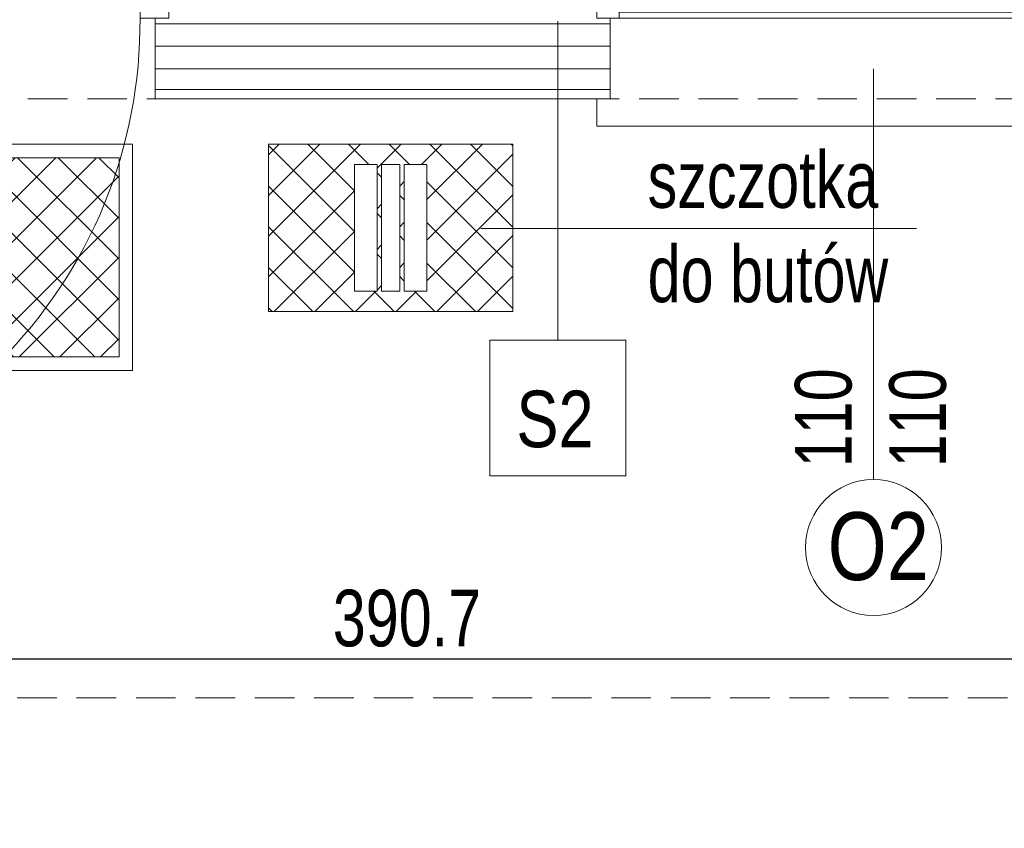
# Model space of a CAD drawing. Header units: inches. Extents: x 53216 to 117387, y -66787 to -22834.
# Tile 226 of 256: x 53934 to 54151, y -24627 to -24448. Entities that reach past the tile are written whole.
import ezdxf
from ezdxf.enums import TextEntityAlignment as Align

# ---------------------------------------------------------------- set-up
doc = ezdxf.new("R2010")
doc.units = ezdxf.units.IN
doc.header["$MEASUREMENT"] = 0
doc.linetypes.add('HIDDEN', pattern=[0.375, 0.25, -0.125])
doc.layers.get('0').update_dxf_attribs({"lineweight": 0})
doc.layers.get('Defpoints').update_dxf_attribs({"lineweight": 0})
for name, color, linetype, lineweight in [('05-wymiary', 30, 'Continuous', 0), ('08a-opisy dodatkowe', 33, 'Continuous', 0), ('13a-opisy przekrój', 63, 'Continuous', 5), ('16a-elew.cienka', 251, 'Continuous', 0), ('p-- ocieplenie-w.zew', 77, 'Continuous', 0), ('p--dach', 2, 'Continuous', 30), ('p--drzwi', 125, 'Continuous', 0), ('p--okna', 153, 'Continuous', 0), ('p--opis okna', 181, 'Continuous', 0), ('p--płyta GK', 2, 'Continuous', 0), ('p--wymiary-1-50', 5, 'Continuous', 0), ('p--ściana szkielet', 64, 'Continuous', 0)]:
    doc.layers.add(name, color=color, linetype=linetype, lineweight=lineweight)
doc.styles.add('1-100', font='arial.ttf', dxfattribs={"width": 0.75, "height": 18})
doc.styles.add('1-50', font='arial.ttf', dxfattribs={"width": 0.75, "height": 12.5})
doc.styles.get("Standard").update_dxf_attribs({"font": 'arial.ttf', "width": 0.75})
doc.linetypes.add('BATTING', pattern='A,0.0001,-0.1,[134,ltypeshp.shx,S=0.1,R=0,X=-0.1,Y=0],-0.2,[134,ltypeshp.shx,S=0.1,R=180,X=0.1,Y=0],-0.1', length=0.4001)
doc.dimstyles.new('1-50', dxfattribs={"dimtxt": 12.5, "dimasz": 5, "dimexe": 5, "dimexo": 5, "dimgap": 0.09, "dimtad": 0, "dimdsep": 46, "dimtxsty": '1-50', "dimblk": 'OBLIQUE', "dimcen": 0.09, "dimadec": 0, "dimazin": 0, "dimtfac": 1, "dimtdec": 4, "dimtix": 1, "dimtmove": 2, "dimatfit": 3, "dimldrblk": 'OBLIQUE', "dimfxl": 5, "dimfxlon": 1, "dimtvp": 0.7, "dimtolj": 1, "dimtzin": 0, "dimarcsym": 0})

# ---------------------------------------------------------------- blocks, each defined once
blk = doc.blocks.new('drzwi-90-100')
for p, q in [((10.1, 87.38), (5.05, 87.38)), ((5.05, 87.38), (5.05, 2.53)), ((10.1, 2.53), (10.1, 87.38)), ((5.05, 2.53), (0, 2.53)), ((0, 2.53), (0, -2.53)), ((5.05, -2.53), (5.05, 2.53)), ((5.05, 2.53), (10.1, 2.53)), ((100, 2.53), (94.95, 2.53)), ((94.95, 2.53), (94.95, -2.53)), ((100, -2.53), (100, 2.53)), ((0, -2.53), (5.05, -2.53)), ((94.95, -2.53), (100, -2.53))]:
    blk.add_line(p, q)
blk.add_arc((10.8, 3.23), 84.15, 359.5233, 90.4767)
blk = doc.blocks.new('okno-110-szalówka')
at = {"linetype": 'Continuous', "ltscale": 35}
for p, q in [((0, 45.75), (110, 45.75)), ((-3, -10), (113, -10))]:
    blk.add_line(p, q, dxfattribs=at)
for p, q in [((0, 45.75), (0, 39.75)), ((110, 39.75), (110, 45.75)), ((3, 39.75), (3, 21.95)), ((107, 21.95), (107, 39.75)), ((5, 21.95), (0, 21.95)), ((0, 21.95), (0, 16.95)), ((0, 21.95), (0, 0)), ((105, 21.95), (5, 21.95)), ((5, 16.95), (5, 21.95)), ((110, 21.95), (105, 21.95)), ((105, 21.95), (105, 16.95)), ((110, 0), (110, 21.95)), ((110, 16.95), (110, 21.95)), ((5, 20.61), (105, 20.61)), ((5, 18.45), (105, 18.45)), ((0, 16.95), (5, 16.95)), ((5, 16.95), (105, 16.95)), ((105, 16.95), (110, 16.95)), ((-3, 0), (-3, -10)), ((0, 0), (-3, 0)), ((110, 0), (113, 0)), ((113, 0), (113, -10))]:
    blk.add_line(p, q)
at = {"linetype": 'HIDDEN', "ltscale": 35}
for p, q in [((0, 39.75), (110, 39.75)), ((0, 0), (110, 0))]:
    blk.add_line(p, q, dxfattribs=at)
blk = doc.blocks.new('_OBLIQUE')
at = {"color": 0, "linetype": 'ByBlock', "lineweight": -2}
for p, q in [((-0.5, -0.5), (0.5, 0.5)), ((0, 0), (0, 0))]:
    blk.add_line(p, q, dxfattribs=at)
blk = doc.blocks.new('*D2772')
at = {"layer": 'Defpoints', "color": 0}
for p in [(53962.73, -24424.14), (53844.73, -24786.23), (53962.73, -24791.23)]:
    blk.add_point(p, dxfattribs=at)
at = {"layer": 'p--wymiary-1-50', "color": 0, "lineweight": -2}
for p, q in [((53962.73, -24786.23), (53962.73, -24796.23)), ((53844.73, -24791.23), (53844.73, -24796.23)), ((53844.73, -24791.23), (53962.73, -24791.23))]:
    blk.add_line(p, q, dxfattribs=at)
at = {"layer": 'p--wymiary-1-50', "color": 0, "lineweight": -2, "xscale": 5, "yscale": 5, "zscale": 5, "rotation": 180}
blk.add_blockref('_OBLIQUE', (53844.73, -24791.23), dxfattribs=at)
at = {"layer": 'p--wymiary-1-50', "color": 0, "lineweight": -2, "xscale": 5, "yscale": 5, "zscale": 5}
blk.add_blockref('_OBLIQUE', (53962.73, -24791.23), dxfattribs=at)
at = {"layer": 'p--wymiary-1-50', "color": 0, "linetype": 'Continuous', "ltscale": 8, "insert": (53903.73, -24782.29), "char_height": 12.5, "attachment_point": 5, "style": '1-50'}
blk.add_mtext('\\A1;118', dxfattribs=at)
blk = doc.blocks.new('szczotka do butów')
h = blk.add_hatch()
h.set_pattern_fill('ANSI37-Metric', color=256, scale=2, angle=-90, style=0)
h.set_pattern_definition([(-45, (2443.106, -1011.535), (4.490128, 4.490128), []), (45, (2443.106, -1011.535), (-4.490128, 4.490128), [])])
h.paths.add_polyline_path([(0, -37), (54, -37), (54, 0), (0, 0)])
h.paths.add_polyline_path([(19, -4.5), (24, -4.5), (24, -32.5), (19, -32.5)], flags=16)
h.paths.add_polyline_path([(35, -4.5), (30, -4.5), (30, -32.5), (35, -32.5)], flags=16)
h.paths.add_polyline_path([(25, -4.5), (29, -4.5), (29, -32.5), (25, -32.5)], flags=16)
for points in [[(0, -37), (54, -37), (54, 0), (0, 0)], [(19, -4.5), (24, -4.5), (24, -32.5), (19, -32.5)], [(25, -4.5), (29, -4.5), (29, -32.5), (25, -32.5)], [(35, -4.5), (30, -4.5), (30, -32.5), (35, -32.5)]]:
    blk.add_lwpolyline(points, close=True)
blk = doc.blocks.new('*D2851')
at = {"layer": 'Defpoints', "color": 0}
for p in [(53823.98, -24529.02), (54214.68, -24529.02), (54214.68, -24589.32)]:
    blk.add_point(p, dxfattribs=at)
at = {"layer": 'p--wymiary-1-50', "color": 0, "lineweight": -2}
for p, q in [((53823.98, -24584.32), (53823.98, -24594.32)), ((54214.68, -24584.32), (54214.68, -24594.32)), ((53823.98, -24589.32), (54214.68, -24589.32))]:
    blk.add_line(p, q, dxfattribs=at)
at = {"layer": 'p--wymiary-1-50', "color": 0, "lineweight": -2, "xscale": 5, "yscale": 5, "zscale": 5, "rotation": 180}
blk.add_blockref('_OBLIQUE', (53823.98, -24589.32), dxfattribs=at)
at = {"layer": 'p--wymiary-1-50', "color": 0, "lineweight": -2, "xscale": 5, "yscale": 5, "zscale": 5}
blk.add_blockref('_OBLIQUE', (54214.68, -24589.32), dxfattribs=at)
at = {"layer": 'p--wymiary-1-50', "color": 0, "linetype": 'Continuous', "ltscale": 8, "insert": (54019.33, -24580.38), "char_height": 12.5, "attachment_point": 5, "style": '1-50'}
blk.add_mtext('\\A1;390.7', dxfattribs=at)

msp = doc.modelspace()

# ---------------------------------------------------------------- hatches: boundary and pattern name
at = {"layer": '05-wymiary'}
h = msp.add_hatch(dxfattribs=at)
h.set_pattern_fill('ANSI37-Metric', color=251, scale=2, angle=-90, style=0)
h.set_pattern_definition([(-45, (56600.184, -25744.5804), (4.490128, 4.490128), []), (45, (56600.184, -25744.5804), (-4.490128, 4.490128), [])])
h.paths.add_polyline_path([(53861.735, -24478.623), (53861.735, -24522.623), (53955.735, -24522.623), (53955.735, -24478.623)])

# ---------------------------------------------------------------- linework, layer by layer
at = {"layer": '08a-opisy dodatkowe'}
msp.add_lwpolyline([(54035.617, -24494.232), (54131.92, -24494.232)], dxfattribs=at)
at = {"layer": '13a-opisy przekrój', "lineweight": 9}
msp.add_line((54052.664, -24448.463), (54052.664, -24518.897), dxfattribs=at)
msp.add_lwpolyline([(54067.664, -24548.897), (54037.664, -24548.897), (54037.664, -24518.897), (54067.664, -24518.897)], close=True, dxfattribs=at)
at = {"layer": '16a-elew.cienka', "color": 251}
for points in [[(53858.735, -24475.623), (53858.735, -24525.623), (53958.735, -24525.623), (53958.735, -24475.623)], [(53861.735, -24478.623), (53861.735, -24522.623), (53955.735, -24522.623), (53955.735, -24478.623)]]:
    msp.add_lwpolyline(points, close=True, dxfattribs=at)
at = {"layer": 'p-- ocieplenie-w.zew', "linetype": 'BATTING', "ltscale": 10}
msp.add_line((54064.235, -24454.023), (53963.735, -24454.023), dxfattribs=at)
at = {"layer": 'p--dach', "color": 6, "linetype": 'HIDDEN', "lineweight": 20, "ltscale": 35}
msp.add_lwpolyline([(53513.225, -24597.883), (54633.445, -24597.883), (54633.445, -23879.663), (53513.225, -23879.663)], close=True, dxfattribs=at)
at = {"layer": 'p--opis okna'}
msp.add_line((54122.385, -24549.707), (54122.385, -24459.023), dxfattribs=at)
msp.add_circle((54122.385, -24564.707), 15, dxfattribs=at)
at = {"layer": 'p--płyta GK', "ltscale": 35}
for p, q in [((54064.235, -24463.523), (53963.735, -24463.523)), ((54064.235, -24465.623), (53963.735, -24465.623))]:
    msp.add_line(p, q, dxfattribs=at)
at = {"layer": 'p--płyta GK', "linetype": 'HIDDEN', "ltscale": 35}
msp.add_line((53843.735, -24465.623), (53963.735, -24465.623), dxfattribs=at)
at = {"layer": 'p--ściana szkielet', "ltscale": 35}
for p, q in [((54064.235, -24449.023), (53963.735, -24449.023)), ((54064.235, -24459.023), (53963.735, -24459.023))]:
    msp.add_line(p, q, dxfattribs=at)
for points in [[(53966.735, -24425.873), (53966.735, -24447.823), (53963.735, -24447.823), (53963.735, -24465.623)], [(54061.235, -24425.873), (54061.235, -24447.823), (54064.235, -24447.823), (54064.235, -24465.623)]]:
    msp.add_lwpolyline(points, dxfattribs=at)

# ---------------------------------------------------------------- block references
at = {"layer": '16a-elew.cienka', "color": 251}
msp.add_blockref('szczotka do butów', (53988.735, -24475.623), dxfattribs=at)
at = {"layer": 'p--drzwi', "xscale": -1.26, "yscale": 1.26, "rotation": 180}
msp.add_blockref('drzwi-90-100', (53840.735, -24444.641), dxfattribs=at)
at = {"layer": 'p--okna', "linetype": 'Continuous', "rotation": 180}
msp.add_blockref('okno-110-szalówka', (54171.235, -24425.873), dxfattribs=at)

# ---------------------------------------------------------------- texts
at = {"layer": '08a-opisy dodatkowe', "insert": (54072.493, -24477.196), "char_height": 12.5, "width": 156.52759, "attachment_point": 1, "style": '1-50'}
msp.add_mtext('szczotka \\Pdo butów', dxfattribs=at)
at = {"layer": '13a-opisy przekrój', "lineweight": 9, "width": 0.8}
msp.add_text('S2', height=12.5, dxfattribs=at).set_placement((54052.032, -24530.065), align=Align.TOP_CENTER)
at = {"layer": 'p--opis okna', "insert": (54138.544, -24525.146), "char_height": 12.5, "width": 45.287, "attachment_point": 9, "rotation": 90, "style": '1-100'}
msp.add_mtext('110\\P110', dxfattribs=at)
at = {"layer": 'p--opis okna', "insert": (54112.268, -24556.915), "char_height": 15, "width": 74.01038, "attachment_point": 1, "style": '1-50'}
msp.add_mtext('\\W0.8;O2', dxfattribs=at)

# ---------------------------------------------------------------- dimensions: what is measured, and where the dimension line sits
at = {"layer": 'p--wymiary-1-50'}
dim = msp.add_linear_dim(base=(53962.735, -24791.226), p1=(53844.735, -24786.226), p2=(53962.735, -24424.141), dimstyle='1-50', dxfattribs=at)
dim.commit()
dim.dimension.update_dxf_attribs({"geometry": '*D2772', "text_midpoint": (53903.735, -24782.293)})
dim = msp.add_linear_dim(base=(54214.685, -24589.317), p1=(53823.985, -24529.023), p2=(54214.685, -24529.023), dimstyle='1-50', override={"dimtxt": 12.5}, dxfattribs=at)
dim.commit()
dim.dimension.update_dxf_attribs({"geometry": '*D2851', "text_midpoint": (54019.335, -24580.384)})

doc.saveas('drawing.dxf')
